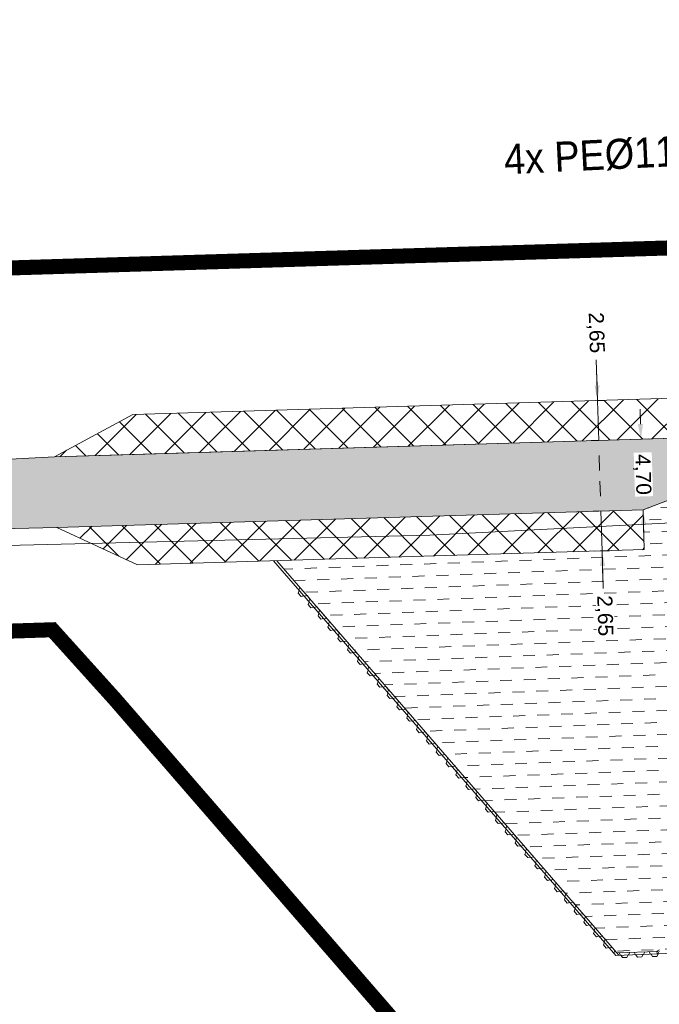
# Model space of a CAD drawing. Header units: metres. Extents: x 68442 to 71740, y 407111 to 411160.
# Tile 119 of 186: x 71145 to 71187, y 408596 to 408661. Entities that reach past the tile are written whole.
import ezdxf
from ezdxf.enums import TextEntityAlignment as Align

# ---------------------------------------------------------------- set-up
doc = ezdxf.new("R2010")
doc.units = ezdxf.units.M
doc.linetypes.add('XX-CENTER', pattern=[8, 5, -1, 1, -1])
doc.layers.get('Defpoints').update_dxf_attribs({"lineweight": 0})
for name, color, linetype, lineweight in [('- van den heuvel -txt', 7, 'Continuous', 0), ('MACG_alg_werkgrens', 3, 'XX-CENTER', 0), ('RS AB Mantelbuis', 1, 'Continuous', 0)]:
    doc.layers.add(name, color=color, linetype=linetype, lineweight=lineweight)
doc.layers.add('MACG_n_inr_damwand', color=1, linetype='Continuous', lineweight=0, plot=False, transparency=0.8)
for name, color, linetype, lineweight, transparency in [('MACG_n_maatvoering', 3, 'Continuous', 0, 0.8), ('MACG_n_vhr_arc_auxcrane', 3, 'Continuous', 0, 0.8), ('MACG_n_vhr_arc_craneplatform_18', 150, 'Continuous', 0, 0.8), ('MACG_n_vhr_arc_gravel', 34, 'Continuous', 0, 0.8), ('MACG_n_vhr_arc_preassembly_13.5', 6, 'Continuous', 0, 0.8), ('MACG_n_vhr_kant_', 7, 'Continuous', 0, 0.8)]:
    doc.layers.add(name, color=color, linetype=linetype, lineweight=lineweight, transparency=transparency)
doc.styles.add('MACG_standaard', font='arial.ttf', dxfattribs={"height": 2})
doc.styles.get("Standard").update_dxf_attribs({"font": 'arial.ttf'})
doc.dimstyles.new('MACG_standaard', dxfattribs={"dimscale": 0, "dimtxt": 2, "dimasz": 2, "dimexe": 1, "dimexo": 0.1, "dimgap": 1, "dimtad": 0, "dimzin": 1, "dimtxsty": 'MACG_standaard', "dimcen": 0, "dimclrd": 256, "dimclre": 256, "dimclrt": 256, "dimazin": 0, "dimtfac": 1, "dimtofl": 0, "dimtmove": 1, "dimatfit": 3, "dimfxl": 1, "dimfxlon": 1, "dimtfill": 1, "dimlwd": -1, "dimlwe": -1, "dimarcsym": 0})
pattern_1 = [(45, (0, 0), (-1.122532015, 1.122532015), []), (135, (0, 0), (-1.122532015, -1.122532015), [])]
pattern_2 = [(344.33068583, (35592.2338, 204299.6094), (0.4156510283, -0.7397528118), [0.5, -0.7]), (344.33068583, (35592.33773, 204299.4245), (0.4156510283, -0.7397528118), [0.2, -1]), (344.33068583, (35592.41876, 204299.71334), (0.4156510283, -0.7397528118), [0.2, -1])]

# ---------------------------------------------------------------- blocks, each defined once
blk = doc.blocks.new('*D66')
at = {"layer": 'Defpoints', "color": 0, "transparency": 16777216}
for p in [(71186.07, 408633.374), (71186.07, 408633.374), (71186.212, 408628.675)]:
    blk.add_point(p, dxfattribs=at)
at = {"layer": 'MACG_n_maatvoering', "transparency": 16777216}
for p, q in [((71186.04, 408634.374), (71186.01, 408635.373)), ((71186.07, 408633.374), (71186.57, 408633.389)), ((71186.212, 408628.675), (71185.712, 408628.66)), ((71186.242, 408627.675), (71186.272, 408626.676))]:
    blk.add_line(p, q, dxfattribs=at)
for points in [[(71186.206, 408634.379), (71185.873, 408634.369), (71186.07, 408633.374)], [(71186.409, 408627.68), (71186.075, 408627.67), (71186.212, 408628.675)]]:
    blk.add_solid(points, dxfattribs=at)
at = {"layer": 'MACG_n_maatvoering', "transparency": 16777216, "insert": (71186.141, 408631.024), "char_height": 1, "attachment_point": 5, "rotation": 271.72924, "style": 'MACG_standaard', "bg_fill": 3, "box_fill_scale": 1.1, "bg_fill_color": 256, "bg_fill_true_color": 13158600, "bg_fill_transparency": 0}
blk.add_mtext('4,70', dxfattribs=at)
blk = doc.blocks.new('*D64')
at = {"layer": 'Defpoints', "color": 0, "transparency": 16777216}
for p in [(71183.403, 408628.59), (71186.212, 408628.675), (71186.292, 408626.027)]:
    blk.add_point(p, dxfattribs=at)
at = {"layer": 'MACG_n_maatvoering', "transparency": 16777216}
for p, q in [((71183.373, 408629.589), (71183.343, 408630.589)), ((71183.903, 408628.605), (71182.903, 408628.575)), ((71183.483, 408625.942), (71183.403, 408628.59)), ((71183.983, 408625.957), (71182.983, 408625.927)), ((71183.558, 408623.44), (71183.483, 408625.942)), ((71183.513, 408624.942), (71183.543, 408623.943))]:
    blk.add_line(p, q, dxfattribs=at)
for points in [[(71183.539, 408629.594), (71183.206, 408629.584), (71183.403, 408628.59)], [(71183.68, 408624.947), (71183.346, 408624.937), (71183.483, 408625.942)]]:
    blk.add_solid(points, dxfattribs=at)
at = {"layer": 'MACG_n_maatvoering', "transparency": 16777216, "insert": (71183.613, 408621.63), "char_height": 1, "attachment_point": 5, "rotation": 271.72924, "style": 'MACG_standaard', "bg_fill": 3, "box_fill_scale": 1.1, "bg_fill_color": 256, "bg_fill_true_color": 13158600, "bg_fill_transparency": 0}
blk.add_mtext('2,65', dxfattribs=at)
blk = doc.blocks.new('*D63')
at = {"layer": 'Defpoints', "color": 0, "transparency": 16777216}
for p in [(71183.181, 408635.937), (71183.181, 408635.937), (71183.261, 408633.289)]:
    blk.add_point(p, dxfattribs=at)
at = {"layer": 'MACG_n_maatvoering', "transparency": 16777216}
for p, q in [((71183.1, 408638.638), (71183.181, 408635.937)), ((71183.151, 408636.937), (71183.121, 408637.936)), ((71183.181, 408635.937), (71183.681, 408635.952)), ((71183.261, 408633.289), (71183.181, 408635.937)), ((71183.261, 408633.289), (71182.761, 408633.274)), ((71183.291, 408632.29), (71183.321, 408631.29))]:
    blk.add_line(p, q, dxfattribs=at)
for points in [[(71183.318, 408636.942), (71182.984, 408636.932), (71183.181, 408635.937)], [(71183.458, 408632.295), (71183.125, 408632.285), (71183.261, 408633.289)]]:
    blk.add_solid(points, dxfattribs=at)
at = {"layer": 'MACG_n_maatvoering', "transparency": 16777216, "insert": (71183.045, 408640.448), "char_height": 1, "attachment_point": 5, "rotation": 271.72924, "style": 'MACG_standaard', "bg_fill": 3, "box_fill_scale": 1.1, "bg_fill_color": 256, "bg_fill_true_color": 13158600, "bg_fill_transparency": 0}
blk.add_mtext('2,65', dxfattribs=at)

msp = doc.modelspace()

# ---------------------------------------------------------------- hatches: boundary and pattern name
at = {"layer": 'MACG_n_vhr_arc_auxcrane'}
h = msp.add_hatch(dxfattribs=at)
h.set_pattern_fill('ACO-BETON_DETAIL', color=256, scale=2, angle=90, style=0, pattern_type=2)
h.set_pattern_definition([(91.78819223, (35353.8937, 204329.0292), (-0.6090692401, 0.2811310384), [0, -0.6])])
h.paths.add_polyline_path([(70348.394, 408639.128), (70358.299, 408641.831), (70385.922, 408645.483), (70408.872, 408648.392), (70462.636, 408649.938), (70514.434, 408651.538), (70565.345, 408653.268), (70593.499, 408654.128), (70615.678, 408654.838), (70678.678, 408656.787), (70707.775, 408658.058), (70780.704, 408660.335), (70800.049, 408660.212), (70824.092, 408658.198), (70844.287, 408654.705), (70866.136, 408649.172), (70890.106, 408642.141), (70906.948, 408637.294), (70924.219, 408633.481), (70949.936, 408629.269), (70970.606, 408627.507), (70995.748, 408627.121), (71028.926, 408627.958), (71080.479, 408629.718), (71121.968, 408630.897), (71147.064, 408632.197), (71219.982, 408634.398), (71266.463, 408635.348), (71303.302, 408636.598), (71358.354, 408638.358), (71401.04, 408639.568), (71442.561, 408640.978), (71478.097, 408642.123), (71506.071, 408644.754), (71529.792, 408648.795), (71556.873, 408654.965), (71564.351, 408657.354), (71564.245, 408657.371), (71582.361, 408663.287), (71658.235, 408687.18), (71659.436, 408683.364), (71622.693, 408671.794), (71620.996, 408670.524), (71583.774, 408658.803), (71568.271, 408654.407), (71557.928, 408651.103), (71530.572, 408644.871), (71506.595, 408640.786), (71478.349, 408638.129), (71442.693, 408636.98), (71401.164, 408635.57), (71358.475, 408634.36), (71303.434, 408632.6), (71266.594, 408631.35), (71220.103, 408630.4), (71188.19, 408629.436), (71186.212, 408628.675), (71147.206, 408627.497), (71122.112, 408626.9), (71080.604, 408625.72), (71029.045, 408623.96), (70995.768, 408623.12), (70970.405, 408623.51), (70949.442, 408625.297), (70923.464, 408629.551), (70905.963, 408633.415), (70888.99, 408638.3), (70865.082, 408645.312), (70843.454, 408650.789), (70823.584, 408654.226), (70799.899, 408656.21), (70780.828, 408656.337), (70748.916, 408655.34), (70746.939, 408654.577), (70707.934, 408653.359), (70678.813, 408652.79), (70615.804, 408650.84), (70593.624, 408650.13), (70565.474, 408649.27), (70514.564, 408647.54), (70462.755, 408645.94), (70409.181, 408644.399), (70386.436, 408641.516), (70359.091, 408637.901), (70352.032, 408635.974)])
at = {"layer": 'MACG_n_vhr_arc_craneplatform_18'}
h = msp.add_hatch(dxfattribs=at)
h.set_pattern_fill('ANSI37', color=256, style=0)
h.set_pattern_definition(pattern_1)
h.paths.add_polyline_path([(71214.605, 408636.886), (71152.282, 408635.004), (71152.361, 408632.357), (71214.685, 408634.238)])
h.paths.add_polyline_path([(71152.282, 408635.004), (71147.064, 408632.197), (71152.361, 408632.357)])
h.paths.add_polyline_path([(71214.605, 408636.886), (71214.685, 408634.238), (71219.982, 408634.398)])
h = msp.add_hatch(dxfattribs=at)
h.set_pattern_fill('ANSI37', color=256, style=0)
h.set_pattern_definition(pattern_1)
h.paths.add_polyline_path([(71186.292, 408626.027), (71186.212, 408628.675), (71147.206, 408627.497), (71152.583, 408625.009)])
at = {"layer": 'MACG_n_vhr_arc_gravel'}
h = msp.add_hatch(dxfattribs=at)
h.set_pattern_fill('GOST_GLASS', color=256, scale=0.2, angle=297.11731, style=0)
h.set_pattern_definition(pattern_2)
h.paths.add_polyline_path([(70750.25, 408640, 1), (70771.75, 408640, 1)])
h.paths.add_polyline_path([(70767.75, 408640, -1), (70754.25, 408640, -1)], flags=16)
h.paths.add_polyline_path([(71190.25, 408614, 1), (71211.75, 408614, 1)])
h.paths.add_polyline_path([(71207.75, 408614, -1), (71194.25, 408614, -1)], flags=16)
h.paths.add_polyline_path([(71649.75, 408660, 1), (71628.25, 408660, 1)])
h.paths.add_polyline_path([(71632.25, 408660, -1), (71645.75, 408660, -1)], flags=16)
h = msp.add_hatch(dxfattribs=at)
h.set_pattern_fill('GOST_GLASS', color=256, scale=0.2, angle=297.11731, style=0)
h.set_pattern_definition(pattern_2)
edge = h.paths.add_edge_path()
edge.add_line((70774.396, 408656.136), (70760.398, 408655.699))
edge.add_line((70760.398, 408655.699), (70760.585, 408650.742))
edge.add_arc((70761, 408640), 10.75, 2.21337, 92.21337, ccw=False)
edge.add_arc((70761, 408640), 10.75, -87.78663, 2.21337, ccw=False)
edge.add_line((70761.415, 408629.258), (70761.533, 408626.207))
edge.add_line((70761.533, 408626.207), (70775.336, 408626.716))
edge.add_line((70775.336, 408626.716), (70775.477, 408626.721))
edge.add_line((70775.477, 408626.721), (70774.396, 408656.136))
edge = h.paths.add_edge_path()
edge.add_line((71213.678, 408630.118), (71200.388, 408629.805))
edge.add_line((71200.388, 408629.805), (71200.585, 408624.742))
edge.add_arc((71201, 408614), 10.75, 2.21337, 92.21337, ccw=False)
edge.add_arc((71201, 408614), 10.75, -87.78663, 2.21337, ccw=False)
edge.add_line((71201.415, 408603.258), (71201.547, 408599.857))
edge.add_line((71201.547, 408599.857), (71214.783, 408600.345))
edge.add_line((71214.783, 408600.345), (71213.678, 408630.118))
at = {"layer": 'MACG_n_vhr_arc_preassembly_13.5'}
h = msp.add_hatch(dxfattribs=at)
h.set_pattern_fill('DASH', color=256, scale=0.5, angle=2.11228, style=0)
h.set_pattern_definition([(2.11228, (69982.37296, 409427.91986), (0.7639547, 0.8224666), [0.79375, -0.79375])])
edge = h.paths.add_edge_path()
edge.add_line((71161.845, 408625.289), (71186.292, 408626.027))
edge.add_line((71186.292, 408626.027), (71186.212, 408628.675))
edge.add_line((71186.212, 408628.675), (71188.19, 408629.436))
edge.add_line((71188.19, 408629.436), (71200.388, 408629.805))
edge.add_line((71200.388, 408629.805), (71200.585, 408624.742))
edge.add_arc((71201, 408614), 10.75, 92.21337, 272.21337)
edge.add_line((71201.415, 408603.258), (71201.547, 408599.857))
edge.add_line((71201.547, 408599.857), (71184.468, 408599.219))
edge.add_line((71184.468, 408599.219), (71161.845, 408625.289))

# ---------------------------------------------------------------- linework, layer by layer
at = {"layer": 'MACG_alg_werkgrens', "ltscale": 10, "const_width": 1, "flags": 128}
msp.add_lwpolyline([(71465.406, 407420.649), (71462.648, 407413.139), (71437.76, 407423.219), (71431.706, 407426.394), (71412.362, 407436.329), (71404.772, 407439.8), (71316.491, 407480.179), (71284.757, 407496.468), (71249.36, 407511.986), (71214.962, 407529.71), (71191.396, 407483.927), (71150.589, 407404.732), (71168.177, 407392.902), (71161.286, 407373.515), (71144.93, 407344.206), (71115.901, 407287.439), (71113.936, 407270.957), (71078.17, 407236.48), (71058.5, 407222.66), (71032.65, 407211.546), (71010.252, 407205.593), (70981.457, 407204.101), (70943.412, 407210.809), (70922.41, 407219.64), (70878.588, 407248.774), (70729.287, 407351.852), (70728.011, 407352.727), (70721.986, 407343.937), (70649.092, 407393.899), (70655.14, 407402.682), (70545.753, 407478.064), (70437.714, 407552.884), (70364.415, 407603.356), (70358.371, 407594.578), (70285.156, 407644.993), (70291.2, 407653.77), (70290.166, 407654.482), (70161.924, 407742.734), (70051.196, 407819.283), (69996.965, 407856.448), (69990.953, 407847.665), (69918.942, 407896.96), (69924.665, 407905.98), (69895.152, 407926.411), (69875.283, 407939.445), (69866.942, 407949.246), (69858.226, 407963.205), (69853.141, 407974.836), (69850.175, 407984.571), (69848.045, 407995.783), (69847.238, 408005.92), (69847.575, 408017.366), (69850.692, 408034.812), (69856.32, 408050.261), (69881.049, 408099.821), (69906.237, 408140.878), (69967.707, 408228.575), (69960.209, 408232.624), (70003.187, 408311.8), (70010.402, 408307.905), (70017.122, 408319.519), (70025.131, 408331.446), (70040.788, 408352.956), (70049.799, 408367.543), (70051.76, 408375.163), (70051.76, 408388.582), (70050.801, 408393.32), (70041.254, 408423.688), (70025.21, 408462.21), (70000, 408479.97), (70026.48, 408518.11), (70037.55, 408530.34), (70000.74, 408556.19), (69948.82, 408555.87), (69945.706, 408544.622), (69935.731, 408545.183), (69934.935, 408531.604), (69933.362, 408531.647), (69909.742, 408532.502), (69886.023, 408533.491), (69877.993, 408531.836), (69872.373, 408529.287), (69866.167, 408524.444), (69862.498, 408520.061), (69837.613, 408484.605), (69809.513, 408445.146), (69781.226, 408404.8), (69725.804, 408325.916), (69710.272, 408304.049), (69716.446, 408293.344), (69670.885, 408229.882), (69661.509, 408235.01), (69616.618, 408171.189), (69587.096, 408130.353), (69560.303, 408110.729), (69539.944, 408104.392), (69528.345, 408103.56), (69507.689, 408106.382), (69464.232, 408116.875), (69390.794, 408134.475), (69305.748, 408154.827), (69258.955, 408166.338), (69256.366, 408156.094), (69179.705, 408174.624), (69182.444, 408184.419), (69087.142, 408207.366), (69023.233, 408222.725), (68907.132, 408250.608), (68902.908, 408251.859), (68900.299, 408241.591), (68835.419, 408257.387), (68829.632, 408258.796), (68832.328, 408268.999), (68737.755, 408291.435), (68644.879, 408313.766), (68615.273, 408320.987), (68594.693, 408327.905), (68576.927, 408338.663), (68562.076, 408352.857), (68546.452, 408379.502), (68540.008, 408412.479), (68541.066, 408429.152), (68546.111, 408448.237), (68554.716, 408465.172), (68568.02, 408486.068), (68572.082, 408493.356), (68609.76, 408545.329), (68617.565, 408556.908), (68611.491, 408569.232), (68613.993, 408571.672), (68618.227, 408575.759), (68626.695, 408569.435), (68642.688, 408558.198), (68662.531, 408551.978), (68668.417, 408551.15), (68681.155, 408552.078), (68777.078, 408555.179), (68865.598, 408557.839), (68968.374, 408561.089), (68968.042, 408571.651), (69050.82, 408574.296), (69051.157, 408563.567), (69101.098, 408565.358), (69165.377, 408568.999), (69201.139, 408575.735), (69238.476, 408587.237), (69270.772, 408598.893), (69301.489, 408607.78), (69333.401, 408612.335), (69363.39, 408613.518), (69363.055, 408624.14), (69449.855, 408626.87), (69450.192, 408616.199), (69480.35, 408617.459), (69579.387, 408620.368), (69614.723, 408622.63), (69659.05, 408629.938), (69712.969, 408640.811), (69764.613, 408650.999), (69762.56, 408661.426), (69838.754, 408676.274), (69854.066, 408668.451), (69862.318, 408670.115), (69871.007, 408670.753), (69877.268, 408669.616), (69884.534, 408665.432, 0.115056), (69905.12, 408655.227), (69931.992, 408655.635), (69931.738, 408665.079), (69938.17, 408668.13), (69963.51, 408670.944), (69968.941, 408666.443), (70014.092, 408666.62), (70013.062, 408666.64), (70052.031, 408665.879), (70108.785, 408664.771), (70108.492, 408626.708), (70110.09, 408574.745), (70140.741, 408574.068), (70179.845, 408576.978), (70179.492, 408582.411), (70179.031, 408601.284), (70178.231, 408626.657), (70181.15, 408635.23), (70209.1, 408636.03), (70213.163, 408636.958), (70243.092, 408639.29), (70307.758, 408639.306), (70343.557, 408641.26), (70345.206, 408641.26), (70348.034, 408642.108), (70362.751, 408644.755), (70395.793, 408649.478), (70408.702, 408650.577), (70462.537, 408652.339), (70514.375, 408653.899), (70565.274, 408655.659), (70615.598, 408657.229), (70697.729, 408659.789), (70697.418, 408670.422), (70790.324, 408673.323), (70790.641, 408662.506), (70800.376, 408662.581), (70824.594, 408660.546), (70844.968, 408657.027), (70866.867, 408651.43), (70890.771, 408644.483), (70907.698, 408639.7), (70924.847, 408635.915), (70950.418, 408631.746), (70970.909, 408629.969), (70995.819, 408629.65), (71028.881, 408630.449), (71080.388, 408632.239), (71137.011, 408633.806), (71136.703, 408644.531), (71229.599, 408647.351), (71229.915, 408636.714), (71266.395, 408637.869), (71303.344, 408639.089), (71382.507, 408641.709), (71438.798, 408643.409), (71473.55, 408644.498), (71500.58, 408646.369), (71530.71, 408651.273), (71551.002, 408656.043), (71572.149, 408662.424), (71569.02, 408672.348), (71657.68, 408700.266), (71664.655, 408678.126), (71673.979, 408641.979), (71625.171, 408626.246), (71590.668, 408648.917), (71584.955, 408652.174), (71567.883, 408646.935), (71559.774, 408644.344), (71531.935, 408638.002), (71507.048, 408633.798), (71478.724, 408631.138), (71468.632, 408630.812), (71416.841, 408629.098), (71228.116, 408623.147), (71229.461, 408586.715), (71178.215, 408584.813), (71151.058, 408616.106), (71146.916, 408620.699), (71040.783, 408617.356), (70988.897, 408616.225), (70970.676, 408616.505), (70947.885, 408618.458), (70921.561, 408622.803), (70904.249, 408626.625), (70852.735, 408641.218), (70841.996, 408643.938), (70822.693, 408647.276), (70799.636, 408649.208), (70788.663, 408649.061), (70789.991, 408613.085), (70738.91, 408611.189), (70712.52, 408641.822), (70708.479, 408646.829), (70424.502, 408637.837), (70408.438, 408637.263), (70397.35, 408635.843), (70386.61, 408634.549), (70376.012, 408632.71), (70360.761, 408629.878), (70353.585, 408621.127), (70363.582, 408543.674), (70361.281, 408539.705), (70365.314, 408451.569), (70364.256, 408404.678), (70367.836, 408365.748), (70374.776, 408321.971), (70384.599, 408277.163), (70396.634, 408235.657), (70410.682, 408196.472), (70436.61, 408135.984, -0.152361), (70447.619, 408125.306), (70453.92, 408115.911), (70470.126, 408087.78), (70486.342, 408065.104), (70482.343, 408062.878), (70503.254, 408033.442), (70527.367, 408001.27), (70555.217, 407970.242), (70589.376, 407936.652), (70638.984, 407895.054), (70665.899, 407875.91), (70668.25, 407879.794), (70677.505, 407872.509), (70719.039, 407847.669), (70758.4, 407822.34), (70775.091, 407782.344), (70841.348, 407747.704), (70908.119, 407712.795), (70911.322, 407718.92), (70949.973, 407708.535), (71003.554, 407681.932), (71013.434, 407700.68), (71080.281, 407665.416), (71160.477, 407596.544), (71171.337, 407593.164), (71190.181, 407586.248), (71207.298, 407579.286), (71234.021, 407566.554), (71277.874, 407543.714), (71304.765, 407528.777), (71331.295, 407511.637), (71350.687, 407502.493), (71366.901, 407505.469), (71378.503, 407523.138), (71443.522, 407480.851, -0.217366), (71465.406, 407420.649)], format="xyb", dxfattribs=at)
at = {"layer": 'MACG_n_inr_damwand'}
for p, q in [((71161.632, 408625.282), (71184.395, 408599.052)), ((71161.845, 408625.289), (71165.169, 408621.459)), ((71163.344, 408623.311), (71163.281, 408623.131)), ((71163.281, 408623.131), (71163.465, 408622.92)), ((71163.386, 408623.513), (71163.324, 408623.334)), ((71163.324, 408623.334), (71163.344, 408623.311)), ((71163.465, 408622.92), (71163.652, 408622.956)), ((71163.652, 408622.956), (71163.661, 408622.945)), ((71163.661, 408622.945), (71163.671, 408622.933)), ((71163.671, 408622.933), (71163.858, 408622.969)), ((71163.858, 408622.969), (71164.041, 408622.758)), ((71163.999, 408622.556), (71163.937, 408622.376)), ((71164.041, 408622.758), (71163.979, 408622.578)), ((71163.979, 408622.578), (71163.999, 408622.556)), ((71163.937, 408622.376), (71164.12, 408622.165)), ((71164.12, 408622.165), (71164.307, 408622.201)), ((71164.307, 408622.201), (71164.317, 408622.189)), ((71164.317, 408622.189), (71164.327, 408622.178)), ((71164.327, 408622.178), (71164.513, 408622.214)), ((71164.513, 408622.214), (71164.697, 408622.003)), ((71164.654, 408621.8), (71164.592, 408621.621)), ((71164.697, 408622.003), (71164.635, 408621.823)), ((71164.635, 408621.823), (71164.654, 408621.8)), ((71164.592, 408621.621), (71164.776, 408621.409)), ((71164.776, 408621.409), (71164.962, 408621.445)), ((71164.962, 408621.445), (71164.972, 408621.434)), ((71164.972, 408621.434), (71164.982, 408621.423)), ((71164.982, 408621.423), (71165.169, 408621.459)), ((71165.169, 408621.459), (71165.352, 408621.247)), ((71165.352, 408621.247), (71165.29, 408621.068)), ((71165.31, 408621.045), (71165.248, 408620.865)), ((71165.248, 408620.865), (71165.431, 408620.654)), ((71165.29, 408621.068), (71165.31, 408621.045)), ((71165.431, 408620.654), (71165.618, 408620.69)), ((71165.618, 408620.69), (71165.628, 408620.679)), ((71165.628, 408620.679), (71165.637, 408620.667)), ((71165.637, 408620.667), (71165.824, 408620.704)), ((71165.824, 408620.704), (71166.007, 408620.492)), ((71166.007, 408620.492), (71165.945, 408620.312)), ((71165.965, 408620.29), (71165.903, 408620.11)), ((71165.903, 408620.11), (71166.087, 408619.899)), ((71165.945, 408620.312), (71165.965, 408620.29)), ((71166.087, 408619.899), (71166.273, 408619.935)), ((71166.273, 408619.935), (71166.283, 408619.923)), ((71166.283, 408619.923), (71166.293, 408619.912)), ((71166.293, 408619.912), (71166.479, 408619.948)), ((71166.479, 408619.948), (71166.663, 408619.737)), ((71166.62, 408619.534), (71166.558, 408619.355)), ((71166.558, 408619.355), (71166.742, 408619.143)), ((71166.663, 408619.737), (71166.601, 408619.557)), ((71166.601, 408619.557), (71166.62, 408619.534)), ((71166.742, 408619.143), (71166.929, 408619.18)), ((71166.929, 408619.18), (71166.938, 408619.168)), ((71166.938, 408619.168), (71166.948, 408619.157)), ((71166.948, 408619.157), (71167.135, 408619.193)), ((71167.135, 408619.193), (71167.318, 408618.981)), ((71167.276, 408618.779), (71167.214, 408618.6)), ((71167.214, 408618.6), (71167.397, 408618.388)), ((71167.318, 408618.981), (71167.256, 408618.802)), ((71167.256, 408618.802), (71167.276, 408618.779)), ((71167.397, 408618.388), (71167.584, 408618.424)), ((71167.584, 408618.424), (71167.594, 408618.413)), ((71167.594, 408618.413), (71167.604, 408618.402)), ((71167.604, 408618.402), (71167.79, 408618.438)), ((71167.79, 408618.438), (71167.974, 408618.226)), ((71167.931, 408618.024), (71167.869, 408617.844)), ((71167.869, 408617.844), (71168.053, 408617.633)), ((71167.974, 408618.226), (71167.912, 408618.047)), ((71167.912, 408618.047), (71167.931, 408618.024)), ((71168.053, 408617.633), (71168.239, 408617.669)), ((71168.239, 408617.669), (71168.249, 408617.658)), ((71168.249, 408617.658), (71168.259, 408617.646)), ((71168.259, 408617.646), (71168.445, 408617.682)), ((71168.445, 408617.682), (71168.629, 408617.471)), ((71168.587, 408617.269), (71168.525, 408617.089)), ((71168.629, 408617.471), (71168.567, 408617.291)), ((71168.567, 408617.291), (71168.587, 408617.269)), ((71168.525, 408617.089), (71168.708, 408616.878)), ((71168.708, 408616.878), (71168.895, 408616.914)), ((71168.895, 408616.914), (71168.905, 408616.902)), ((71168.905, 408616.902), (71168.914, 408616.891)), ((71168.914, 408616.891), (71169.101, 408616.927)), ((71169.101, 408616.927), (71169.284, 408616.716)), ((71169.242, 408616.513), (71169.18, 408616.334)), ((71169.284, 408616.716), (71169.222, 408616.536)), ((71169.222, 408616.536), (71169.242, 408616.513)), ((71169.18, 408616.334), (71169.364, 408616.122)), ((71169.364, 408616.122), (71169.55, 408616.158)), ((71169.55, 408616.158), (71169.56, 408616.147)), ((71169.56, 408616.147), (71169.57, 408616.136)), ((71169.57, 408616.136), (71169.756, 408616.172)), ((71169.756, 408616.172), (71169.94, 408615.96)), ((71169.94, 408615.96), (71169.878, 408615.781)), ((71169.897, 408615.758), (71169.835, 408615.578)), ((71169.835, 408615.578), (71170.019, 408615.367)), ((71169.878, 408615.781), (71169.897, 408615.758)), ((71170.019, 408615.367), (71170.205, 408615.403)), ((71170.205, 408615.403), (71170.215, 408615.392)), ((71170.215, 408615.392), (71170.225, 408615.38)), ((71170.225, 408615.38), (71170.412, 408615.416)), ((71170.412, 408615.416), (71170.595, 408615.205)), ((71170.595, 408615.205), (71170.533, 408615.025)), ((71170.553, 408615.003), (71170.491, 408614.823)), ((71170.491, 408614.823), (71170.674, 408614.612)), ((71170.533, 408615.025), (71170.553, 408615.003)), ((71170.674, 408614.612), (71170.861, 408614.648)), ((71170.861, 408614.648), (71170.871, 408614.636)), ((71170.871, 408614.636), (71170.881, 408614.625)), ((71170.881, 408614.625), (71171.067, 408614.661)), ((71171.067, 408614.661), (71171.251, 408614.45)), ((71171.208, 408614.247), (71171.146, 408614.068)), ((71171.146, 408614.068), (71171.33, 408613.856)), ((71171.251, 408614.45), (71171.189, 408614.27)), ((71171.189, 408614.27), (71171.208, 408614.247)), ((71171.33, 408613.856), (71171.516, 408613.892)), ((71171.516, 408613.892), (71171.526, 408613.881)), ((71171.526, 408613.881), (71171.536, 408613.87)), ((71171.536, 408613.87), (71171.722, 408613.906)), ((71171.722, 408613.906), (71171.906, 408613.694)), ((71171.864, 408613.492), (71171.802, 408613.313)), ((71171.802, 408613.313), (71171.985, 408613.101)), ((71171.906, 408613.694), (71171.844, 408613.515)), ((71171.844, 408613.515), (71171.864, 408613.492)), ((71171.985, 408613.101), (71172.172, 408613.137)), ((71172.172, 408613.137), (71172.181, 408613.126)), ((71172.181, 408613.126), (71172.191, 408613.115)), ((71172.191, 408613.115), (71172.378, 408613.151)), ((71172.378, 408613.151), (71172.561, 408612.939)), ((71172.519, 408612.737), (71172.457, 408612.557)), ((71172.561, 408612.939), (71172.499, 408612.76)), ((71172.499, 408612.76), (71172.519, 408612.737)), ((71172.457, 408612.557), (71172.64, 408612.346)), ((71172.64, 408612.346), (71172.827, 408612.382)), ((71172.827, 408612.382), (71172.837, 408612.371)), ((71172.837, 408612.371), (71172.847, 408612.359)), ((71172.847, 408612.359), (71173.033, 408612.395)), ((71173.033, 408612.395), (71173.217, 408612.184)), ((71173.174, 408611.982), (71173.112, 408611.802)), ((71173.217, 408612.184), (71173.155, 408612.004)), ((71173.155, 408612.004), (71173.174, 408611.982)), ((71173.112, 408611.802), (71173.296, 408611.591)), ((71173.296, 408611.591), (71173.482, 408611.627)), ((71173.482, 408611.627), (71173.492, 408611.615)), ((71173.492, 408611.615), (71173.502, 408611.604)), ((71173.502, 408611.604), (71173.689, 408611.64)), ((71173.689, 408611.64), (71173.872, 408611.429)), ((71173.872, 408611.429), (71173.81, 408611.249)), ((71173.83, 408611.226), (71173.768, 408611.047)), ((71173.768, 408611.047), (71173.951, 408610.835)), ((71173.81, 408611.249), (71173.83, 408611.226)), ((71173.951, 408610.835), (71174.138, 408610.871)), ((71174.138, 408610.871), (71174.148, 408610.86)), ((71174.148, 408610.86), (71174.157, 408610.849)), ((71174.157, 408610.849), (71174.344, 408610.885)), ((71174.344, 408610.885), (71174.528, 408610.673)), ((71174.528, 408610.673), (71174.466, 408610.494)), ((71174.485, 408610.471), (71174.423, 408610.291)), ((71174.423, 408610.291), (71174.607, 408610.08)), ((71174.466, 408610.494), (71174.485, 408610.471)), ((71174.607, 408610.08), (71174.793, 408610.116)), ((71174.793, 408610.116), (71174.803, 408610.105)), ((71174.803, 408610.105), (71174.813, 408610.093)), ((71174.813, 408610.093), (71174.999, 408610.129)), ((71174.999, 408610.129), (71175.183, 408609.918)), ((71175.141, 408609.716), (71175.079, 408609.536)), ((71175.079, 408609.536), (71175.262, 408609.325)), ((71175.183, 408609.918), (71175.121, 408609.738)), ((71175.121, 408609.738), (71175.141, 408609.716)), ((71175.262, 408609.325), (71175.449, 408609.361)), ((71175.449, 408609.361), (71175.458, 408609.349)), ((71175.458, 408609.349), (71175.468, 408609.338)), ((71175.468, 408609.338), (71175.655, 408609.374)), ((71175.655, 408609.374), (71175.838, 408609.163)), ((71175.796, 408608.96), (71175.734, 408608.781)), ((71175.734, 408608.781), (71175.917, 408608.569)), ((71175.838, 408609.163), (71175.776, 408608.983)), ((71175.776, 408608.983), (71175.796, 408608.96)), ((71175.917, 408608.569), (71176.104, 408608.605)), ((71176.104, 408608.605), (71176.114, 408608.594)), ((71176.114, 408608.594), (71176.124, 408608.583)), ((71176.124, 408608.583), (71176.31, 408608.619)), ((71176.31, 408608.619), (71176.494, 408608.407)), ((71176.451, 408608.205), (71176.389, 408608.026)), ((71176.389, 408608.026), (71176.573, 408607.814)), ((71176.494, 408608.407), (71176.432, 408608.228)), ((71176.432, 408608.228), (71176.451, 408608.205)), ((71176.573, 408607.814), (71176.759, 408607.85)), ((71176.759, 408607.85), (71176.769, 408607.839)), ((71176.769, 408607.839), (71176.779, 408607.828)), ((71176.779, 408607.828), (71176.966, 408607.864)), ((71176.966, 408607.864), (71177.149, 408607.652)), ((71177.107, 408607.45), (71177.045, 408607.27)), ((71177.149, 408607.652), (71177.087, 408607.473)), ((71177.087, 408607.473), (71177.107, 408607.45)), ((71177.045, 408607.27), (71177.228, 408607.059)), ((71177.228, 408607.059), (71177.415, 408607.095)), ((71177.415, 408607.095), (71177.425, 408607.084)), ((71177.425, 408607.084), (71177.434, 408607.072)), ((71177.434, 408607.072), (71177.621, 408607.108)), ((71177.621, 408607.108), (71177.804, 408606.897)), ((71177.762, 408606.695), (71177.7, 408606.515)), ((71177.804, 408606.897), (71177.742, 408606.717)), ((71177.742, 408606.717), (71177.762, 408606.695)), ((71177.7, 408606.515), (71177.884, 408606.304)), ((71177.884, 408606.304), (71178.07, 408606.34)), ((71178.07, 408606.34), (71178.08, 408606.328)), ((71178.08, 408606.328), (71178.09, 408606.317)), ((71178.09, 408606.317), (71178.276, 408606.353)), ((71178.276, 408606.353), (71178.46, 408606.142)), ((71178.46, 408606.142), (71178.398, 408605.962)), ((71178.418, 408605.939), (71178.356, 408605.76)), ((71178.356, 408605.76), (71178.539, 408605.548)), ((71178.398, 408605.962), (71178.418, 408605.939)), ((71178.539, 408605.548), (71178.726, 408605.584)), ((71178.726, 408605.584), (71178.735, 408605.573)), ((71178.735, 408605.573), (71178.745, 408605.562)), ((71178.745, 408605.562), (71178.932, 408605.598)), ((71178.932, 408605.598), (71179.115, 408605.386)), ((71179.115, 408605.386), (71179.053, 408605.207)), ((71179.073, 408605.184), (71179.011, 408605.004)), ((71179.011, 408605.004), (71179.194, 408604.793)), ((71179.053, 408605.207), (71179.073, 408605.184)), ((71179.194, 408604.793), (71179.381, 408604.829)), ((71179.381, 408604.829), (71179.391, 408604.818)), ((71179.391, 408604.818), (71179.401, 408604.806)), ((71179.401, 408604.806), (71179.587, 408604.842)), ((71179.587, 408604.842), (71179.771, 408604.631)), ((71179.728, 408604.429), (71179.666, 408604.249)), ((71179.666, 408604.249), (71179.85, 408604.038)), ((71179.771, 408604.631), (71179.709, 408604.451)), ((71179.709, 408604.451), (71179.728, 408604.429)), ((71179.85, 408604.038), (71180.036, 408604.074)), ((71180.036, 408604.074), (71180.046, 408604.062)), ((71180.046, 408604.062), (71180.056, 408604.051)), ((71180.056, 408604.051), (71180.243, 408604.087)), ((71180.243, 408604.087), (71180.426, 408603.876)), ((71180.384, 408603.673), (71180.322, 408603.494)), ((71180.322, 408603.494), (71180.505, 408603.282)), ((71180.426, 408603.876), (71180.364, 408603.696)), ((71180.364, 408603.696), (71180.384, 408603.673)), ((71180.505, 408603.282), (71180.692, 408603.318)), ((71180.692, 408603.318), (71180.702, 408603.307)), ((71180.702, 408603.307), (71180.711, 408603.296)), ((71180.711, 408603.296), (71180.898, 408603.332)), ((71180.898, 408603.332), (71181.081, 408603.12)), ((71181.039, 408602.918), (71180.977, 408602.739)), ((71181.081, 408603.12), (71181.019, 408602.941)), ((71181.019, 408602.941), (71181.039, 408602.918)), ((71180.977, 408602.739), (71181.161, 408602.527)), ((71181.161, 408602.527), (71181.347, 408602.563)), ((71181.347, 408602.563), (71181.357, 408602.552)), ((71181.357, 408602.552), (71181.367, 408602.54)), ((71181.367, 408602.54), (71181.553, 408602.577)), ((71181.553, 408602.577), (71181.737, 408602.365)), ((71181.694, 408602.163), (71181.632, 408601.983)), ((71181.737, 408602.365), (71181.675, 408602.186)), ((71181.675, 408602.186), (71181.694, 408602.163)), ((71181.632, 408601.983), (71181.816, 408601.772)), ((71181.816, 408601.772), (71182.003, 408601.808)), ((71182.209, 408601.821), (71182.022, 408601.785)), ((71182.373, 408601.633), (71182.311, 408601.453)), ((71182.311, 408601.453), (71182.331, 408601.43)), ((71182.331, 408601.43), (71182.269, 408601.251)), ((71182.269, 408601.251), (71182.452, 408601.039)), ((71182.452, 408601.039), (71182.639, 408601.075)), ((71182.639, 408601.075), (71182.649, 408601.064)), ((71182.649, 408601.064), (71182.658, 408601.053)), ((71182.658, 408601.053), (71182.845, 408601.089)), ((71182.845, 408601.089), (71183.028, 408600.877)), ((71183.028, 408600.877), (71182.966, 408600.698)), ((71182.986, 408600.675), (71182.924, 408600.495)), ((71182.924, 408600.495), (71183.108, 408600.284)), ((71182.966, 408600.698), (71182.986, 408600.675)), ((71183.108, 408600.284), (71183.294, 408600.32)), ((71183.294, 408600.32), (71183.304, 408600.309)), ((71183.304, 408600.309), (71183.314, 408600.297)), ((71183.314, 408600.297), (71183.5, 408600.333)), ((71183.5, 408600.333), (71183.684, 408600.122)), ((71214.939, 408600.186), (71187.143, 408599.16)), ((71183.642, 408599.92), (71183.579, 408599.74)), ((71183.579, 408599.74), (71183.763, 408599.529)), ((71183.684, 408600.122), (71183.622, 408599.942)), ((71183.622, 408599.942), (71183.642, 408599.92)), ((71183.763, 408599.529), (71183.95, 408599.565)), ((71183.95, 408599.565), (71183.959, 408599.553)), ((71183.959, 408599.553), (71183.969, 408599.542)), ((71183.969, 408599.542), (71184.156, 408599.578)), ((71184.156, 408599.578), (71184.339, 408599.367)), ((71184.339, 408599.367), (71184.277, 408599.187)), ((71184.277, 408599.187), (71184.297, 408599.164)), ((71184.395, 408599.052), (71187.184, 408599.145)), ((71184.468, 408599.219), (71187.193, 408599.3)), ((71184.612, 408599.223), (71184.712, 408599.062)), ((71184.742, 408599.063), (71184.842, 408598.901)), ((71184.842, 408598.901), (71185.122, 408598.91)), ((71185.122, 408598.91), (71185.212, 408599.078)), ((71185.212, 408599.078), (71185.227, 408599.078)), ((71185.227, 408599.078), (71185.242, 408599.079)), ((71185.242, 408599.079), (71185.331, 408599.246)), ((71185.611, 408599.255), (71185.711, 408599.093)), ((71185.711, 408599.093), (71185.741, 408599.094)), ((71185.741, 408599.094), (71185.842, 408598.933)), ((71185.842, 408598.933), (71186.122, 408598.942)), ((71186.122, 408598.942), (71186.211, 408599.109)), ((71186.211, 408599.109), (71186.226, 408599.11)), ((71186.226, 408599.11), (71186.241, 408599.11)), ((71186.241, 408599.11), (71186.331, 408599.278)), ((71186.611, 408599.287), (71186.711, 408599.125)), ((71186.711, 408599.125), (71186.741, 408599.126)), ((71186.741, 408599.126), (71186.841, 408598.965)), ((71186.841, 408598.965), (71187.121, 408598.974)), ((71187.121, 408598.974), (71187.211, 408599.141)), ((71187.298, 408599.425), (71187.137, 408599.324)), ((71187.137, 408599.324), (71187.143, 408599.16)), ((71187.199, 408599.162), (71187.143, 408599.16)), ((71187.293, 408599.331), (71187.199, 408599.162))]:
    msp.add_line(p, q, dxfattribs=at)
at = {"layer": 'MACG_n_inr_damwand', "flags": 128}
msp.add_lwpolyline([(71184.603, 408599.063), (71164.513, 408622.214)], dxfattribs=at)
at = {"layer": 'MACG_n_vhr_kant_'}
for points in [[(70800.049, 408660.212), (70824.092, 408658.198), (70844.287, 408654.705), (70866.136, 408649.172), (70890.106, 408642.141), (70906.948, 408637.294), (70924.219, 408633.481), (70949.936, 408629.269), (70970.606, 408627.507), (70995.748, 408627.121), (71028.926, 408627.958), (71080.479, 408629.718), (71121.968, 408630.897), (71147.064, 408632.197), (71219.982, 408634.398), (71266.463, 408635.348), (71303.302, 408636.598)], [(71303.434, 408632.6), (71266.594, 408631.35), (71220.103, 408630.4), (71188.19, 408629.436), (71186.212, 408628.675), (71147.206, 408627.497), (71122.112, 408626.9), (71080.604, 408625.72), (71029.045, 408623.96), (70995.768, 408623.12), (70970.405, 408623.51), (70949.442, 408625.297), (70923.464, 408629.551), (70905.963, 408633.415), (70888.99, 408638.3), (70865.082, 408645.312), (70843.454, 408650.789), (70823.584, 408654.226), (70799.899, 408656.21)]]:
    msp.add_lwpolyline(points, dxfattribs=at)
for points in [[(71214.605, 408636.886), (71152.282, 408635.004), (71147.064, 408632.197), (71152.361, 408632.357), (71214.685, 408634.238), (71219.982, 408634.398), (71214.605, 408636.886)], [(71152.583, 408625.009), (71147.206, 408627.497), (71186.212, 408628.675), (71186.292, 408626.027)]]:
    msp.add_lwpolyline(points, close=True, dxfattribs=at)

# ---------------------------------------------------------------- texts
at = {"layer": '- van den heuvel -txt', "width": 0.9}
msp.add_text('4x PE%%C110', height=2, rotation=2.77142, dxfattribs=at).set_placement((71189.855, 408651.597), align=Align.RIGHT)

# ---------------------------------------------------------------- next in the draw order: dimensions: what is measured, and where the dimension line sits
at = {"layer": 'MACG_n_maatvoering'}
dim = msp.add_linear_dim(base=(71183.181, 408635.937), p1=(71183.261, 408633.289), p2=(71183.181, 408635.937), angle=91.72924, dimstyle='MACG_standaard', dxfattribs=at)
dim.commit()
dim.dimension.update_dxf_attribs({"geometry": '*D63', "text_midpoint": (71183.375, 408640.458), "dimtype": 161})
dim = msp.add_aligned_dim(p1=(71186.212, 408628.675), p2=(71186.07, 408633.374), distance=0, dimstyle='MACG_standaard', dxfattribs=at)
dim.commit()
dim.dimension.update_dxf_attribs({"geometry": '*D66', "text_midpoint": (71186.141, 408631.024)})

# ---------------------------------------------------------------- next in the draw order: dimensions: what is measured, and where the dimension line sits
dim = msp.add_linear_dim(base=(71183.403, 408628.59), p1=(71186.292, 408626.027), p2=(71186.212, 408628.675), angle=91.72924, dimstyle='MACG_standaard', dxfattribs=at)
dim.commit()
dim.dimension.update_dxf_attribs({"geometry": '*D64', "text_midpoint": (71183.848, 408621.637), "dimtype": 161})

# ---------------------------------------------------------------- next in the draw order: linework, layer by layer
at = {"layer": 'RS AB Mantelbuis', "ltscale": 0.1}
msp.add_lwpolyline([(71206.594, 408628.729), (71189.393, 408627.886), (71172.023, 408626.993), (71142.039, 408626.253)], dxfattribs=at)

doc.saveas('drawing.dxf')
